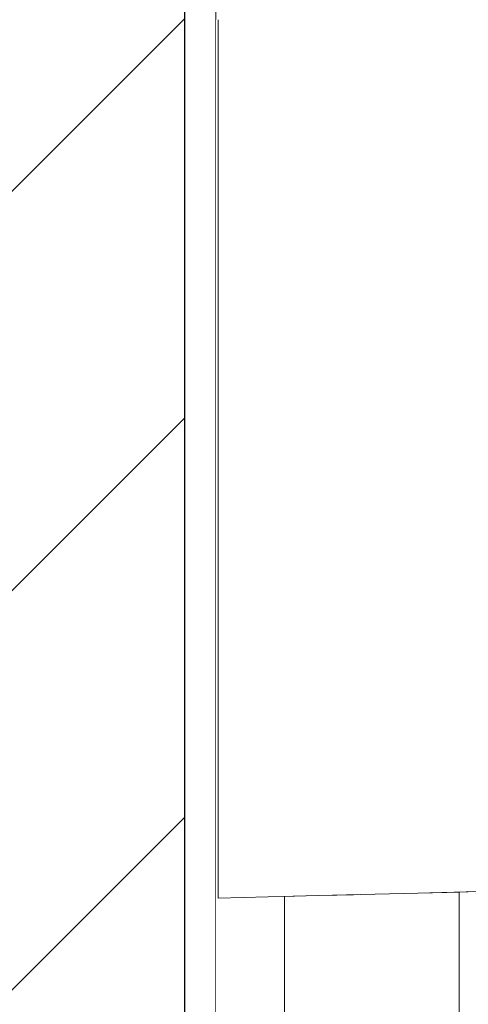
# Model space of a CAD drawing. Header units: millimetres. Extents: x 58537 to 97688, y -8921 to 14216.
# Tile 66 of 189: x 68478 to 68621, y 376 to 690. Entities that reach past the tile are written whole.
import ezdxf

# ---------------------------------------------------------------- set-up
doc = ezdxf.new("R2010")
doc.units = ezdxf.units.MM
doc.header["$MEASUREMENT"] = 0
doc.linetypes.add('Wipeout_Contour', pattern=[1000, 0, -1000])
for name, color, linetype in [('Nowe_A-Armatura', 7, 'Continuous'), ('Nowe_A-Wymiary-Zewnętrzne', 7, 'Continuous'), ('Nowe_A-Ściany-Działowe', 7, 'Continuous')]:
    doc.layers.add(name, color=color, linetype=linetype)
for name, color, linetype, lineweight in [('Nowe_A-Armatura_Nr_pióra__1', 7, 'Continuous', 13), ('Nowe_A-Armatura_Nr_pióra__2', 8, 'Continuous', 13), ('Nowe_A-Wymiary-Zewnętrzne_Nr_pióra__46', 5, 'Continuous', 15), ('Nowe_A-Ściany-Działowe_Nr_pióra__27', 7, 'Continuous', 25), ('Nowe_A-Ściany-Działowe_Nr_pióra__47', 7, 'Continuous', 15)]:
    doc.layers.add(name, color=color, linetype=linetype, lineweight=lineweight)
doc.layers.add('Nowe_A-Wymiary-Zewnętrzne_Nr_pióra__45', color=7, linetype='Continuous', lineweight=15, true_color=0x40a5ff)
doc.layers.add('Nowe_A-Wymiary-Zewnętrzne_Nr_pióra__85', color=7, linetype='Continuous', lineweight=13, true_color=0x80c2ff)
doc.styles.add('STYL_AUTOMATYCZNY_2', font='arial.ttf')
doc.dimstyles.new('STYL_AUTOMATYCZNY__1', dxfattribs={"dimtxt": 125, "dimasz": 47.5, "dimexe": 0.18, "dimexo": 20, "dimgap": 0, "dimtad": 1, "dimdec": 1, "dimlfac": 0.1, "dimzin": 0, "dimdsep": 46, "dimtxsty": 'STYL_AUTOMATYCZNY_2', "dimblk": 'ARROWHEAD_11', "dimblk1": 'ARROWHEAD_11', "dimblk2": 'ARROWHEAD_11', "dimcen": 0.09, "dimclrd": 256, "dimclre": 256, "dimclrt": 5, "dimadec": 1, "dimazin": 0, "dimtfac": 1, "dimtdec": 4, "dimtmove": 0, "dimatfit": 3, "dimfxl": 0, "dimtolj": 1, "dimtzin": 0, "dimarcsym": 0})

# ---------------------------------------------------------------- blocks, each defined once
blk = doc.blocks.new('ElemPrzekroju_81')
at = {"layer": 'Nowe_A-Ściany-Działowe', "linetype": 'Continuous', "lineweight": 0, "true_color": 0x000000}
h = blk.add_hatch(dxfattribs=at)
h.set_pattern_fill('Bloczki_ceramiczne', color=18, style=0, pattern_type=2)
h.set_pattern_definition([(45, (0, 0), (-63.63961, 63.63961), [])])
h.paths.add_polyline_path([(68415.09, 2550), (68415.09, 2540), (68415.09, -140), (68415.09, -210), (68530.09, -210), (68530.09, 2550)])
h = blk.add_hatch(dxfattribs=at)
h.set_pattern_fill('Tynk', color=18, style=0, pattern_type=2)
h.set_pattern_definition([(0, (0, 0), (0, 86.60254), [0, -50]), (0, (25, 43.3), (0, 86.60254), [0, -50])])
h.paths.add_polyline_path([(68540.09, 2550), (68530.09, 2550), (68530.09, -210), (68540.09, -210)])
at = {"layer": 'Nowe_A-Ściany-Działowe_Nr_pióra__27', "color": 7, "linetype": 'Continuous', "lineweight": 25}
blk.add_line((68530.09, 2550), (68530.09, -210), dxfattribs=at)
at = {"layer": 'Nowe_A-Ściany-Działowe_Nr_pióra__47', "color": 7, "linetype": 'Continuous', "lineweight": 15}
blk.add_line((68540.09, 2540), (68540.09, 0), dxfattribs=at)
blk = doc.blocks.new('ElemPrzekroju_87')
at = {"color": 254, "linetype": 'Wipeout_Contour', "lineweight": 0, "ltscale": 548532.057288}
blk.add_wipeout([(68540.09, 0), (68617.59, 0), (68617.59, 150), (68561.99, 150), (68561.99, 410.55), (68540.79, 410), (68540.79, 690), (68540.09, 690)], dxfattribs=at).dxf.layer = 'Nowe_A-Ściany-Działowe'
blk = doc.blocks.new('ElemPrzekroju_384')
at = {"color": 254, "linetype": 'Wipeout_Contour', "lineweight": 0, "ltscale": 1512663.092043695}
blk.add_wipeout([(68617.59, 411.97), (68617.59, 0), (69094.59, 0), (68802.68, 495.7), (68795.06, 467.67), (68780.11, 425.14), (68779.04, 421.92), (68777.05, 419.2), (68774.32, 417.2), (68771.11, 416.14), (68770.93, 416.13), (68770.42, 416.12), (68769.57, 416.09), (68767.36, 416.04), (68763.08, 415.93), (68756.94, 415.78), (68749.29, 415.58), (68740.54, 415.35), (68731.15, 414.88), (68699.65, 414.08), (68668.01, 413.26), (68636.29, 412.45)], dxfattribs=at).dxf.layer = 'Nowe_A-Armatura'
at = {"color": 254, "linetype": 'Wipeout_Contour', "lineweight": 0, "ltscale": 342989.006537}
blk.add_wipeout([(68561.99, 150), (68617.59, 150), (68617.59, 411.97), (68604.48, 411.63), (68583.99, 411.11)], dxfattribs=at).dxf.layer = 'Nowe_A-Armatura'
at = {"layer": 'Nowe_A-Armatura_Nr_pióra__2', "color": 8, "linetype": 'Continuous', "lineweight": 13}
blk.add_line((68617.59, 0), (68617.59, 411.97), dxfattribs=at)
at = {"color": 254, "linetype": 'Wipeout_Contour', "lineweight": 0, "ltscale": 274284.985087}
blk.add_wipeout([(68561.99, 150), (68583.99, 411.11), (68572.65, 410.82), (68561.99, 410.55)], dxfattribs=at).dxf.layer = 'Nowe_A-Armatura'
at = {"layer": 'Nowe_A-Armatura_Nr_pióra__2', "color": 8, "linetype": 'Continuous', "lineweight": 13}
blk.add_line((68561.99, 410.55), (68561.99, 150), dxfattribs=at)
blk = doc.blocks.new('ElemPrzekroju_385')
at = {"color": 254, "linetype": 'Wipeout_Contour', "lineweight": 0, "ltscale": 205690.974428}
blk.add_wipeout([(68573.87, 464.23), (68540.79, 419), (68572.65, 419.82)], dxfattribs=at).dxf.layer = 'Nowe_A-Armatura'
at = {"color": 254, "linetype": 'Wipeout_Contour', "lineweight": 0, "ltscale": 205880.269897}
blk.add_wipeout([(68636.29, 413.52), (68604.48, 411.63), (68636.29, 412.45)], dxfattribs=at).dxf.layer = 'Nowe_A-Armatura'
at = {"color": 254, "linetype": 'Wipeout_Contour', "lineweight": 0, "ltscale": 205660.366285}
blk.add_wipeout([(68540.79, 419), (68573.87, 464.23), (68540.79, 463.59)], dxfattribs=at).dxf.layer = 'Nowe_A-Armatura'
at = {"color": 254, "linetype": 'Wipeout_Contour', "lineweight": 0, "ltscale": 205849.46677}
blk.add_wipeout([(68604.48, 411.63), (68636.29, 413.52), (68604.48, 412.7)], dxfattribs=at).dxf.layer = 'Nowe_A-Armatura'
at = {"color": 254, "linetype": 'Wipeout_Contour', "lineweight": 0, "ltscale": 205694.59776}
blk.add_wipeout([(68575.37, 508.9), (68540.79, 463.59), (68573.87, 464.23)], dxfattribs=at).dxf.layer = 'Nowe_A-Armatura'
at = {"color": 254, "linetype": 'Wipeout_Contour', "lineweight": 0, "ltscale": 205784.811899}
blk.add_wipeout([(68604.48, 412.7), (68572.65, 410.82), (68604.48, 411.63)], dxfattribs=at).dxf.layer = 'Nowe_A-Armatura'
at = {"color": 254, "linetype": 'Wipeout_Contour', "lineweight": 0, "ltscale": 205662.791359}
blk.add_wipeout([(68540.79, 463.59), (68575.37, 508.9), (68540.79, 508.41)], dxfattribs=at).dxf.layer = 'Nowe_A-Armatura'
at = {"color": 254, "linetype": 'Wipeout_Contour', "lineweight": 0, "ltscale": 205753.981771}
blk.add_wipeout([(68572.65, 410.82), (68604.48, 412.7), (68572.65, 411.88)], dxfattribs=at).dxf.layer = 'Nowe_A-Armatura'
at = {"color": 254, "linetype": 'Wipeout_Contour', "lineweight": 0, "ltscale": 205689.272964}
blk.add_wipeout([(68572.65, 411.88), (68540.79, 410), (68572.65, 410.82)], dxfattribs=at).dxf.layer = 'Nowe_A-Armatura'
at = {"color": 254, "linetype": 'Wipeout_Contour', "lineweight": 0, "ltscale": 205658.415832}
blk.add_wipeout([(68540.79, 410), (68572.65, 411.88), (68540.79, 411.07)], dxfattribs=at).dxf.layer = 'Nowe_A-Armatura'
at = {"color": 254, "linetype": 'Wipeout_Contour', "lineweight": 0, "ltscale": 205689.29689}
blk.add_wipeout([(68572.65, 413.88), (68540.79, 411.07), (68572.65, 411.88)], dxfattribs=at).dxf.layer = 'Nowe_A-Armatura'
at = {"color": 254, "linetype": 'Wipeout_Contour', "lineweight": 0, "ltscale": 205658.447068}
blk.add_wipeout([(68540.79, 411.07), (68572.65, 413.88), (68540.79, 413.06)], dxfattribs=at).dxf.layer = 'Nowe_A-Armatura'
at = {"layer": 'Nowe_A-Armatura_Nr_pióra__1', "color": 7, "linetype": 'Continuous', "lineweight": 13}
blk.add_line((68540.79, 410), (68540.79, 411.07), dxfattribs=at)
at = {"color": 254, "linetype": 'Wipeout_Contour', "lineweight": 0, "ltscale": 205784.835904}
blk.add_wipeout([(68604.48, 414.7), (68572.65, 411.88), (68604.48, 412.7)], dxfattribs=at).dxf.layer = 'Nowe_A-Armatura'
at = {"color": 254, "linetype": 'Wipeout_Contour', "lineweight": 0, "ltscale": 205754.01309}
blk.add_wipeout([(68572.65, 411.88), (68604.48, 414.7), (68572.65, 413.88)], dxfattribs=at).dxf.layer = 'Nowe_A-Armatura'
at = {"layer": 'Nowe_A-Armatura_Nr_pióra__1', "color": 7, "linetype": 'Continuous', "lineweight": 13}
blk.add_line((68540.79, 410), (68572.65, 410.82), dxfattribs=at)
at = {"color": 254, "linetype": 'Wipeout_Contour', "lineweight": 0, "ltscale": 205689.337033}
blk.add_wipeout([(68572.65, 416.61), (68540.79, 413.06), (68572.65, 413.88)], dxfattribs=at).dxf.layer = 'Nowe_A-Armatura'
at = {"color": 254, "linetype": 'Wipeout_Contour', "lineweight": 0, "ltscale": 205658.492469}
blk.add_wipeout([(68540.79, 413.06), (68572.65, 416.61), (68540.79, 415.8)], dxfattribs=at).dxf.layer = 'Nowe_A-Armatura'
at = {"layer": 'Nowe_A-Armatura_Nr_pióra__1', "color": 7, "linetype": 'Continuous', "lineweight": 13}
blk.add_line((68540.79, 411.07), (68540.79, 413.06), dxfattribs=at)
at = {"color": 254, "linetype": 'Wipeout_Contour', "lineweight": 0, "ltscale": 205784.876148}
blk.add_wipeout([(68604.48, 417.43), (68572.65, 413.88), (68604.48, 414.7)], dxfattribs=at).dxf.layer = 'Nowe_A-Armatura'
at = {"color": 254, "linetype": 'Wipeout_Contour', "lineweight": 0, "ltscale": 205754.058537}
blk.add_wipeout([(68572.65, 413.88), (68604.48, 417.43), (68572.65, 416.61)], dxfattribs=at).dxf.layer = 'Nowe_A-Armatura'
at = {"color": 254, "linetype": 'Wipeout_Contour', "lineweight": 0, "ltscale": 205689.38949}
blk.add_wipeout([(68572.65, 419.82), (68540.79, 415.8), (68572.65, 416.61)], dxfattribs=at).dxf.layer = 'Nowe_A-Armatura'
at = {"color": 254, "linetype": 'Wipeout_Contour', "lineweight": 0, "ltscale": 205658.548279}
blk.add_wipeout([(68540.79, 415.8), (68572.65, 419.82), (68540.79, 419)], dxfattribs=at).dxf.layer = 'Nowe_A-Armatura'
at = {"layer": 'Nowe_A-Armatura_Nr_pióra__1', "color": 7, "linetype": 'Continuous', "lineweight": 13}
for p, q in [((68540.79, 419), (68540.79, 463.59)), ((68540.79, 415.8), (68540.79, 419)), ((68540.79, 413.06), (68540.79, 415.8))]:
    blk.add_line(p, q, dxfattribs=at)
at = {"color": 254, "linetype": 'Wipeout_Contour', "lineweight": 0, "ltscale": 205788.76767}
blk.add_wipeout([(68607.9, 464.71), (68572.65, 419.82), (68604.48, 420.63)], dxfattribs=at).dxf.layer = 'Nowe_A-Armatura'
at = {"color": 254, "linetype": 'Wipeout_Contour', "lineweight": 0, "ltscale": 205759.315085}
blk.add_wipeout([(68572.65, 419.82), (68607.9, 464.71), (68573.87, 464.23)], dxfattribs=at).dxf.layer = 'Nowe_A-Armatura'
at = {"color": 254, "linetype": 'Wipeout_Contour', "lineweight": 0, "ltscale": 205797.306392}
blk.add_wipeout([(68610.92, 509.22), (68573.87, 464.23), (68607.9, 464.71)], dxfattribs=at).dxf.layer = 'Nowe_A-Armatura'
at = {"color": 254, "linetype": 'Wipeout_Contour', "lineweight": 0, "ltscale": 205784.928588}
blk.add_wipeout([(68604.48, 420.63), (68572.65, 416.61), (68604.48, 417.43)], dxfattribs=at).dxf.layer = 'Nowe_A-Armatura'
at = {"color": 254, "linetype": 'Wipeout_Contour', "lineweight": 0, "ltscale": 205765.979599}
blk.add_wipeout([(68573.87, 464.23), (68610.92, 509.22), (68575.37, 508.9)], dxfattribs=at).dxf.layer = 'Nowe_A-Armatura'
at = {"color": 254, "linetype": 'Wipeout_Contour', "lineweight": 0, "ltscale": 205754.114405}
blk.add_wipeout([(68572.65, 416.61), (68604.48, 420.63), (68572.65, 419.82)], dxfattribs=at).dxf.layer = 'Nowe_A-Armatura'
at = {"color": 254, "linetype": 'Wipeout_Contour', "lineweight": 0, "ltscale": 205698.777618}
blk.add_wipeout([(68577.07, 553.74), (68540.79, 508.41), (68575.37, 508.9)], dxfattribs=at).dxf.layer = 'Nowe_A-Armatura'
at = {"color": 254, "linetype": 'Wipeout_Contour', "lineweight": 0, "ltscale": 205886.95091}
blk.add_wipeout([(68642.37, 465.11), (68604.48, 420.63), (68636.29, 421.45)], dxfattribs=at).dxf.layer = 'Nowe_A-Armatura'
at = {"color": 254, "linetype": 'Wipeout_Contour', "lineweight": 0, "ltscale": 205880.293928}
blk.add_wipeout([(68636.29, 415.51), (68604.48, 412.7), (68636.29, 413.52)], dxfattribs=at).dxf.layer = 'Nowe_A-Armatura'
at = {"color": 254, "linetype": 'Wipeout_Contour', "lineweight": 0, "ltscale": 205665.497461}
blk.add_wipeout([(68540.79, 508.41), (68577.07, 553.74), (68540.79, 553.41)], dxfattribs=at).dxf.layer = 'Nowe_A-Armatura'
at = {"color": 254, "linetype": 'Wipeout_Contour', "lineweight": 0, "ltscale": 205859.600268}
blk.add_wipeout([(68604.48, 420.63), (68642.37, 465.11), (68607.9, 464.71)], dxfattribs=at).dxf.layer = 'Nowe_A-Armatura'
at = {"color": 254, "linetype": 'Wipeout_Contour', "lineweight": 0, "ltscale": 205849.498137}
blk.add_wipeout([(68604.48, 412.7), (68636.29, 415.51), (68604.48, 414.7)], dxfattribs=at).dxf.layer = 'Nowe_A-Armatura'
at = {"layer": 'Nowe_A-Armatura_Nr_pióra__1', "color": 7, "linetype": 'Continuous', "lineweight": 13}
for p, q in [((68540.79, 463.59), (68540.79, 508.41)), ((68572.65, 410.82), (68604.48, 411.63)), ((68604.48, 411.63), (68636.29, 412.45))]:
    blk.add_line(p, q, dxfattribs=at)
at = {"color": 254, "linetype": 'Wipeout_Contour', "lineweight": 0, "ltscale": 205805.851244}
blk.add_wipeout([(68613.97, 553.93), (68575.37, 508.9), (68610.92, 509.22)], dxfattribs=at).dxf.layer = 'Nowe_A-Armatura'
at = {"color": 254, "linetype": 'Wipeout_Contour', "lineweight": 0, "ltscale": 205880.3868}
blk.add_wipeout([(68636.29, 421.45), (68604.48, 417.43), (68636.29, 418.24)], dxfattribs=at).dxf.layer = 'Nowe_A-Armatura'
at = {"color": 254, "linetype": 'Wipeout_Contour', "lineweight": 0, "ltscale": 205773.224121}
blk.add_wipeout([(68575.37, 508.9), (68613.97, 553.93), (68577.07, 553.74)], dxfattribs=at).dxf.layer = 'Nowe_A-Armatura'
at = {"color": 254, "linetype": 'Wipeout_Contour', "lineweight": 0, "ltscale": 205849.599577}
blk.add_wipeout([(68604.48, 417.43), (68636.29, 421.45), (68604.48, 420.63)], dxfattribs=at).dxf.layer = 'Nowe_A-Armatura'
at = {"color": 254, "linetype": 'Wipeout_Contour', "lineweight": 0, "ltscale": 205703.131549}
blk.add_wipeout([(68578.66, 598.72), (68540.79, 553.41), (68577.07, 553.74)], dxfattribs=at).dxf.layer = 'Nowe_A-Armatura'
at = {"color": 254, "linetype": 'Wipeout_Contour', "lineweight": 0, "ltscale": 205901.854754}
blk.add_wipeout([(68646.93, 509.46), (68607.9, 464.71), (68642.37, 465.11)], dxfattribs=at).dxf.layer = 'Nowe_A-Armatura'
at = {"color": 254, "linetype": 'Wipeout_Contour', "lineweight": 0, "ltscale": 205880.334211}
blk.add_wipeout([(68636.29, 418.24), (68604.48, 414.7), (68636.29, 415.51)], dxfattribs=at).dxf.layer = 'Nowe_A-Armatura'
at = {"color": 254, "linetype": 'Wipeout_Contour', "lineweight": 0, "ltscale": 205668.196608}
blk.add_wipeout([(68540.79, 553.41), (68578.66, 598.72), (68540.79, 598.55)], dxfattribs=at).dxf.layer = 'Nowe_A-Armatura'
at = {"color": 254, "linetype": 'Wipeout_Contour', "lineweight": 0, "ltscale": 205871.535327}
blk.add_wipeout([(68607.9, 464.71), (68646.93, 509.46), (68610.92, 509.22)], dxfattribs=at).dxf.layer = 'Nowe_A-Armatura'
at = {"color": 254, "linetype": 'Wipeout_Contour', "lineweight": 0, "ltscale": 205849.543694}
blk.add_wipeout([(68604.48, 414.7), (68636.29, 418.24), (68604.48, 417.43)], dxfattribs=at).dxf.layer = 'Nowe_A-Armatura'
at = {"layer": 'Nowe_A-Armatura_Nr_pióra__1', "color": 7, "linetype": 'Continuous', "lineweight": 13}
blk.add_line((68540.79, 508.41), (68540.79, 553.41), dxfattribs=at)
at = {"color": 254, "linetype": 'Wipeout_Contour', "lineweight": 0, "ltscale": 205814.326551}
blk.add_wipeout([(68616.65, 598.84), (68577.07, 553.74), (68613.97, 553.93)], dxfattribs=at).dxf.layer = 'Nowe_A-Armatura'
at = {"color": 254, "linetype": 'Wipeout_Contour', "lineweight": 0, "ltscale": 205780.297431}
blk.add_wipeout([(68577.07, 553.74), (68616.65, 598.84), (68578.66, 598.72)], dxfattribs=at).dxf.layer = 'Nowe_A-Armatura'
at = {"color": 254, "linetype": 'Wipeout_Contour', "lineweight": 0, "ltscale": 205707.112414}
blk.add_wipeout([(68579.89, 643.83), (68540.79, 598.55), (68578.66, 598.72)], dxfattribs=at).dxf.layer = 'Nowe_A-Armatura'
at = {"color": 254, "linetype": 'Wipeout_Contour', "lineweight": 0, "ltscale": 205914.617175}
blk.add_wipeout([(68651.14, 554.06), (68610.92, 509.22), (68646.93, 509.46)], dxfattribs=at).dxf.layer = 'Nowe_A-Armatura'
at = {"color": 254, "linetype": 'Wipeout_Contour', "lineweight": 0, "ltscale": 205670.627565}
blk.add_wipeout([(68540.79, 598.55), (68579.89, 643.83), (68540.79, 643.77)], dxfattribs=at).dxf.layer = 'Nowe_A-Armatura'
at = {"color": 254, "linetype": 'Wipeout_Contour', "lineweight": 0, "ltscale": 205882.82297}
blk.add_wipeout([(68610.92, 509.22), (68651.14, 554.06), (68613.97, 553.93)], dxfattribs=at).dxf.layer = 'Nowe_A-Armatura'
at = {"layer": 'Nowe_A-Armatura_Nr_pióra__1', "color": 7, "linetype": 'Continuous', "lineweight": 13}
blk.add_line((68540.79, 553.41), (68540.79, 598.55), dxfattribs=at)
at = {"color": 254, "linetype": 'Wipeout_Contour', "lineweight": 0, "ltscale": 205821.836478}
blk.add_wipeout([(68618.74, 643.89), (68578.66, 598.72), (68616.65, 598.84)], dxfattribs=at).dxf.layer = 'Nowe_A-Armatura'
at = {"color": 254, "linetype": 'Wipeout_Contour', "lineweight": 0, "ltscale": 205786.415597}
blk.add_wipeout([(68578.66, 598.72), (68618.74, 643.89), (68579.89, 643.83)], dxfattribs=at).dxf.layer = 'Nowe_A-Armatura'
at = {"color": 254, "linetype": 'Wipeout_Contour', "lineweight": 0, "ltscale": 205710.354941}
blk.add_wipeout([(68580.66, 689), (68540.79, 643.77), (68579.89, 643.83)], dxfattribs=at).dxf.layer = 'Nowe_A-Armatura'
at = {"color": 254, "linetype": 'Wipeout_Contour', "lineweight": 0, "ltscale": 205926.439712}
blk.add_wipeout([(68654.66, 598.92), (68613.97, 553.93), (68651.14, 554.06)], dxfattribs=at).dxf.layer = 'Nowe_A-Armatura'
at = {"color": 254, "linetype": 'Wipeout_Contour', "lineweight": 0, "ltscale": 205672.681308}
blk.add_wipeout([(68540.79, 643.77), (68580.66, 689), (68540.79, 689)], dxfattribs=at).dxf.layer = 'Nowe_A-Armatura'
at = {"color": 254, "linetype": 'Wipeout_Contour', "lineweight": 0, "ltscale": 205893.17594}
blk.add_wipeout([(68613.97, 553.93), (68654.66, 598.92), (68616.65, 598.84)], dxfattribs=at).dxf.layer = 'Nowe_A-Armatura'
at = {"layer": 'Nowe_A-Armatura_Nr_pióra__1', "color": 7, "linetype": 'Continuous', "lineweight": 13}
blk.add_line((68540.79, 598.55), (68540.79, 643.77), dxfattribs=at)
at = {"color": 254, "linetype": 'Wipeout_Contour', "lineweight": 0, "ltscale": 205828.185356}
blk.add_wipeout([(68620.52, 689), (68579.89, 643.83), (68618.74, 643.89)], dxfattribs=at).dxf.layer = 'Nowe_A-Armatura'
at = {"color": 254, "linetype": 'Wipeout_Contour', "lineweight": 0, "ltscale": 205791.493321}
blk.add_wipeout([(68579.89, 643.83), (68620.52, 689), (68580.66, 689)], dxfattribs=at).dxf.layer = 'Nowe_A-Armatura'
at = {"color": 254, "linetype": 'Wipeout_Contour', "lineweight": 0, "ltscale": 205749.662647}
blk.add_wipeout([(68580.66, 690), (68578.44, 690), (68580.66, 689)], dxfattribs=at).dxf.layer = 'Nowe_A-Armatura'
at = {"color": 254, "linetype": 'Wipeout_Contour', "lineweight": 0, "ltscale": 205869.240102}
blk.add_wipeout([(68620.52, 690), (68618.3, 690), (68620.52, 689)], dxfattribs=at).dxf.layer = 'Nowe_A-Armatura'
at = {"color": 254, "linetype": 'Wipeout_Contour', "lineweight": 0, "ltscale": 205936.54585}
blk.add_wipeout([(68657.43, 643.95), (68616.65, 598.84), (68654.66, 598.92)], dxfattribs=at).dxf.layer = 'Nowe_A-Armatura'
at = {"color": 254, "linetype": 'Wipeout_Contour', "lineweight": 0, "ltscale": 342833.589757}
blk.add_wipeout([(68540.79, 689), (68580.66, 689), (68578.44, 690), (68575.9, 690), (68540.79, 690)], dxfattribs=at).dxf.layer = 'Nowe_A-Armatura'
at = {"color": 254, "linetype": 'Wipeout_Contour', "lineweight": 0, "ltscale": 205901.916502}
blk.add_wipeout([(68616.65, 598.84), (68657.43, 643.95), (68618.74, 643.89)], dxfattribs=at).dxf.layer = 'Nowe_A-Armatura'
at = {"layer": 'Nowe_A-Armatura_Nr_pióra__1', "color": 7, "linetype": 'Continuous', "lineweight": 13}
for p, q in [((68540.79, 689), (68540.79, 690)), ((68540.79, 643.77), (68540.79, 689))]:
    blk.add_line(p, q, dxfattribs=at)
at = {"color": 254, "linetype": 'Wipeout_Contour', "lineweight": 0, "ltscale": 343029.68518}
blk.add_wipeout([(68612.46, 690), (68580.66, 690), (68580.66, 689), (68620.52, 689), (68618.3, 690)], dxfattribs=at).dxf.layer = 'Nowe_A-Armatura'
at = {"color": 254, "linetype": 'Wipeout_Contour', "lineweight": 0, "ltscale": 205945.585743}
blk.add_wipeout([(68660.36, 689), (68618.74, 643.89), (68657.43, 643.95)], dxfattribs=at).dxf.layer = 'Nowe_A-Armatura'
at = {"color": 254, "linetype": 'Wipeout_Contour', "lineweight": 0, "ltscale": 205910.012202}
blk.add_wipeout([(68618.74, 643.89), (68660.36, 689), (68620.52, 689)], dxfattribs=at).dxf.layer = 'Nowe_A-Armatura'
blk = doc.blocks.new('*D1013')
at = {"layer": 'Nowe_A-Wymiary-Zewnętrzne_Nr_pióra__45', "linetype": 'Continuous', "lineweight": 15, "true_color": 0x40a5ff}
for points in [[(93173.54, 2200), (93174.49, 2195.22), (93177.2, 2191.16), (93181.25, 2188.45), (93186.04, 2187.5), (93190.82, 2188.45), (93194.88, 2191.16), (93197.59, 2195.22), (93198.54, 2200), (93197.59, 2204.78), (93194.88, 2208.84), (93190.82, 2211.55), (93186.04, 2212.5), (93181.25, 2211.55), (93177.2, 2208.84), (93174.49, 2204.78)], [(93173.54, 0), (93174.49, -4.78), (93177.2, -8.84), (93181.25, -11.55), (93186.04, -12.5), (93190.82, -11.55), (93194.88, -8.84), (93197.59, -4.78), (93198.54, 0), (93197.59, 4.78), (93194.88, 8.84), (93190.82, 11.55), (93186.04, 12.5), (93181.25, 11.55), (93177.2, 8.84), (93174.49, 4.78)]]:
    blk.add_hatch(color=161, dxfattribs=at).paths.add_polyline_path(points)
at = {"layer": 'Nowe_A-Wymiary-Zewnętrzne_Nr_pióra__45', "color": 161, "linetype": 'Continuous', "lineweight": 15, "true_color": 0x40a5ff}
for centre in [(93186.04, 2200), (93186.04, 0)]:
    blk.add_circle(centre, 12.5, dxfattribs=at)
at = {"layer": 'Nowe_A-Wymiary-Zewnętrzne_Nr_pióra__85', "color": 151, "linetype": 'Continuous', "lineweight": 13, "true_color": 0x80c2ff}
for p, q in [((93173.54, 2200), (93139.16, 2200)), ((93232.91, 2200), (93198.54, 2200)), ((93186.04, 12.5), (93186.04, 2187.5)), ((93173.54, 0), (93139.16, 0)), ((93232.91, 0), (93198.54, 0))]:
    blk.add_line(p, q, dxfattribs=at)
at = {"layer": 'Nowe_A-Wymiary-Zewnętrzne_Nr_pióra__46', "color": 5, "lineweight": 15, "char_height": 125, "attachment_point": 7, "rotation": 90, "style": 'STYL_AUTOMATYCZNY_2'}
for s, insert in [('\\A1;{\\pql;\\fArial|b0|i0|c238|p0;\\W1.000000;220,0}', (93161.04, 1052.33)), ('\\A1;{\\pql;\\fArial|b0|i0|c238|p0;\\W1.000000;14,0}', (93161.04, 12.5))]:
    blk.add_mtext(s, dxfattribs=dict(at, insert=insert))
blk = doc.blocks.new('ARROWHEAD_11')
at = {"color": 0, "linetype": 'Continuous', "lineweight": 0}
blk.add_line((0, 0), (-1, 0), dxfattribs=at)
at = {"color": 0, "linetype": 'Continuous', "lineweight": 0, "const_width": 0.25, "flags": 128}
blk.add_lwpolyline([(-0.125, 0, 1), (0.125, 0, 1)], format="xyb", close=True, dxfattribs=at)
blk = doc.blocks.new('*D1027')
at = {"layer": 'Nowe_A-Wymiary-Zewnętrzne_Nr_pióra__45', "linetype": 'Continuous', "lineweight": 15, "true_color": 0x40a5ff}
for points in [[(93506.73, 12845.37), (93507.68, 12840.59), (93510.39, 12836.54), (93514.45, 12833.83), (93519.23, 12832.87), (93524.01, 12833.83), (93528.07, 12836.54), (93530.78, 12840.59), (93531.73, 12845.37), (93530.78, 12850.16), (93528.07, 12854.21), (93524.01, 12856.92), (93519.23, 12857.87), (93514.45, 12856.92), (93510.39, 12854.21), (93507.68, 12850.16)], [(93506.73, -450), (93507.68, -454.78), (93510.39, -458.84), (93514.45, -461.55), (93519.23, -462.5), (93524.01, -461.55), (93528.07, -458.84), (93530.78, -454.78), (93531.73, -450), (93530.78, -445.22), (93528.07, -441.16), (93524.01, -438.45), (93519.23, -437.5), (93514.45, -438.45), (93510.39, -441.16), (93507.68, -445.22)]]:
    blk.add_hatch(color=161, dxfattribs=at).paths.add_polyline_path(points)
at = {"layer": 'Nowe_A-Wymiary-Zewnętrzne_Nr_pióra__45', "color": 161, "linetype": 'Continuous', "lineweight": 15, "true_color": 0x40a5ff}
for centre in [(93519.23, 12845.37), (93519.23, -450)]:
    blk.add_circle(centre, 12.5, dxfattribs=at)
at = {"layer": 'Nowe_A-Wymiary-Zewnętrzne_Nr_pióra__85', "color": 151, "linetype": 'Continuous', "lineweight": 13, "true_color": 0x80c2ff}
for p, q in [((93519.23, 12857.87), (93519.23, 12870.37)), ((93506.73, 12845.37), (93472.36, 12845.37)), ((93566.11, 12845.37), (93531.73, 12845.37)), ((93519.23, -437.5), (93519.23, 12832.87)), ((93506.73, -450), (93472.36, -450)), ((93566.11, -450), (93531.73, -450)), ((93519.23, -475), (93519.23, -462.5))]:
    blk.add_line(p, q, dxfattribs=at)
at = {"layer": 'Nowe_A-Wymiary-Zewnętrzne_Nr_pióra__46', "color": 5, "lineweight": 15, "insert": (93494.23, 5911.71), "char_height": 125, "attachment_point": 7, "rotation": 90, "style": 'STYL_AUTOMATYCZNY_2'}
blk.add_mtext('\\A1;{\\pql;\\fArial|b0|i0|c238|p0;\\W1.000000;1\xa0329,5}', dxfattribs=at)
blk = doc.blocks.new('*D1032')
at = {"layer": 'Nowe_A-Wymiary-Zewnętrzne_Nr_pióra__45', "linetype": 'Continuous', "lineweight": 15, "true_color": 0x40a5ff}
for points in [[(90228.51, 2200), (90229.46, 2195.22), (90232.17, 2191.16), (90236.23, 2188.45), (90241.01, 2187.5), (90245.79, 2188.45), (90249.85, 2191.16), (90252.56, 2195.22), (90253.51, 2200), (90252.56, 2204.78), (90249.85, 2208.84), (90245.79, 2211.55), (90241.01, 2212.5), (90236.23, 2211.55), (90232.17, 2208.84), (90229.46, 2204.78)], [(90228.51, 0), (90229.46, -4.78), (90232.17, -8.84), (90236.23, -11.55), (90241.01, -12.5), (90245.79, -11.55), (90249.85, -8.84), (90252.56, -4.78), (90253.51, 0), (90252.56, 4.78), (90249.85, 8.84), (90245.79, 11.55), (90241.01, 12.5), (90236.23, 11.55), (90232.17, 8.84), (90229.46, 4.78)]]:
    blk.add_hatch(color=161, dxfattribs=at).paths.add_polyline_path(points)
at = {"layer": 'Nowe_A-Wymiary-Zewnętrzne_Nr_pióra__45', "color": 161, "linetype": 'Continuous', "lineweight": 15, "true_color": 0x40a5ff}
for centre in [(90241.01, 2200), (90241.01, 0)]:
    blk.add_circle(centre, 12.5, dxfattribs=at)
at = {"layer": 'Nowe_A-Wymiary-Zewnętrzne_Nr_pióra__85', "color": 151, "linetype": 'Continuous', "lineweight": 13, "true_color": 0x80c2ff}
for p, q in [((90228.51, 2200), (90194.13, 2200)), ((90287.88, 2200), (90253.51, 2200)), ((90241.01, 12.5), (90241.01, 2187.5)), ((90228.51, 0), (90194.13, 0)), ((90287.88, 0), (90253.51, 0))]:
    blk.add_line(p, q, dxfattribs=at)
at = {"layer": 'Nowe_A-Wymiary-Zewnętrzne_Nr_pióra__46', "color": 5, "lineweight": 15, "char_height": 125, "attachment_point": 7, "rotation": 90, "style": 'STYL_AUTOMATYCZNY_2'}
for s, insert in [('\\A1;{\\pql;\\fArial|b0|i0|c238|p0;\\W1.000000;34,0}', (90216.01, 1853.85)), ('\\A1;{\\pql;\\fArial|b0|i0|c238|p0;\\W1.000000;220,0}', (90216.01, 718.68))]:
    blk.add_mtext(s, dxfattribs=dict(at, insert=insert))
blk = doc.blocks.new('*D1049')
at = {"layer": 'Nowe_A-Wymiary-Zewnętrzne_Nr_pióra__45', "linetype": 'Continuous', "lineweight": 15, "true_color": 0x40a5ff}
for points in [[(77300.15, 1370), (77301.1, 1365.22), (77303.81, 1361.16), (77307.87, 1358.45), (77312.65, 1357.5), (77317.44, 1358.45), (77321.49, 1361.16), (77324.2, 1365.22), (77325.15, 1370), (77324.2, 1374.78), (77321.49, 1378.84), (77317.44, 1381.55), (77312.65, 1382.5), (77307.87, 1381.55), (77303.81, 1378.84), (77301.1, 1374.78)], [(77300.15, 0), (77301.1, -4.78), (77303.81, -8.84), (77307.87, -11.55), (77312.65, -12.5), (77317.44, -11.55), (77321.49, -8.84), (77324.2, -4.78), (77325.15, 0), (77324.2, 4.78), (77321.49, 8.84), (77317.44, 11.55), (77312.65, 12.5), (77307.87, 11.55), (77303.81, 8.84), (77301.1, 4.78)]]:
    blk.add_hatch(color=161, dxfattribs=at).paths.add_polyline_path(points)
at = {"layer": 'Nowe_A-Wymiary-Zewnętrzne_Nr_pióra__45', "color": 161, "linetype": 'Continuous', "lineweight": 15, "true_color": 0x40a5ff}
for centre in [(77312.65, 1370), (77312.65, 0)]:
    blk.add_circle(centre, 12.5, dxfattribs=at)
at = {"layer": 'Nowe_A-Wymiary-Zewnętrzne_Nr_pióra__85', "color": 151, "linetype": 'Continuous', "lineweight": 13, "true_color": 0x80c2ff}
for p, q in [((77300.15, 1370), (77265.78, 1370)), ((77359.53, 1370), (77325.15, 1370)), ((77312.65, 12.5), (77312.65, 1357.5)), ((77300.15, 0), (77265.78, 0)), ((77359.53, 0), (77325.15, 0))]:
    blk.add_line(p, q, dxfattribs=at)
at = {"layer": 'Nowe_A-Wymiary-Zewnętrzne_Nr_pióra__46', "color": 5, "lineweight": 15, "char_height": 125, "attachment_point": 7, "rotation": 90, "style": 'STYL_AUTOMATYCZNY_2'}
for s, insert in [('\\A1;{\\pql;\\fArial|b0|i0|c238|p0;\\W1.000000;16,0}', (77287.65, 1023.85)), ('\\A1;{\\pql;\\fArial|b0|i0|c238|p0;\\W1.000000;137,0}', (77287.65, 303.68))]:
    blk.add_mtext(s, dxfattribs=dict(at, insert=insert))

msp = doc.modelspace()

# ---------------------------------------------------------------- block references
at = {"layer": 'Nowe_A-Ściany-Działowe', "lineweight": 0}
msp.add_blockref('ElemPrzekroju_81', (0, 0), dxfattribs=at)

# ---------------------------------------------------------------- next in the draw order: block references
msp.add_blockref('ElemPrzekroju_87', (0, 0), dxfattribs=at)

# ---------------------------------------------------------------- next in the draw order: block references
at = {"layer": 'Nowe_A-Armatura', "lineweight": 0}
msp.add_blockref('ElemPrzekroju_384', (0, 0), dxfattribs=at)

# ---------------------------------------------------------------- next in the draw order: block references
msp.add_blockref('ElemPrzekroju_385', (0, 0), dxfattribs=at)

# ---------------------------------------------------------------- next in the draw order: dimensions: what is measured, and where the dimension line sits
at = {"layer": 'Nowe_A-Wymiary-Zewnętrzne', "color": 151, "linetype": 'Continuous', "lineweight": 13, "true_color": 0x80c2ff}
for base, p1, p2, picture, middle in [((93519.23, 12845.37), (63041.84, -450), (64717.21, 12845.37), '*D1027', (93431.73, 6192.83)), ((93186.04, 2200), (58537.27, 0), (64770.07, 2200), '*D1013', (93098.54, 1261.72)), ((90241.01, 2200), (58537.27, 0), (65240.07, 2200), '*D1032', (90153.51, 928.07)), ((77312.65, 1370), (58537.27, 0), (77870.07, 1370), '*D1049', (77225.15, 513.07))]:
    dim = msp.add_linear_dim(base=base, p1=p1, p2=p2, angle=90, dimstyle='STYL_AUTOMATYCZNY__1', dxfattribs=at)
    dim.commit()
    dim.dimension.update_dxf_attribs({"geometry": picture, "text_midpoint": middle, "dimtype": 160, "text_rotation": 90})

doc.saveas('drawing.dxf')
